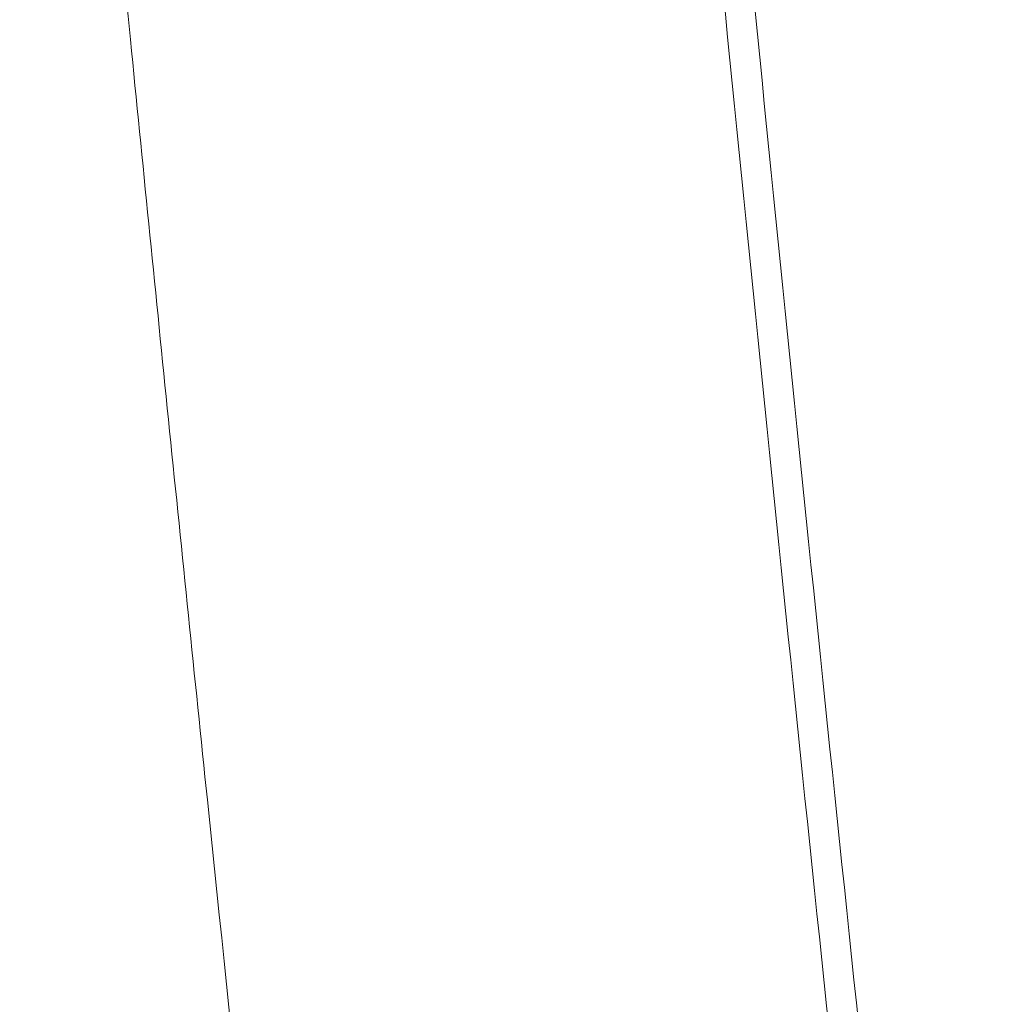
# Model space of a CAD drawing. Header units: millimetres. Extents: x -620 to 6530, y -1325 to 1325.
# Tile 75 of 180: x -70 to -29, y -788 to -747. Entities that reach past the tile are written whole.
import ezdxf

# ---------------------------------------------------------------- set-up
doc = ezdxf.new("R2010")
doc.units = ezdxf.units.MM
doc.layers.add('Plan', color=7, linetype='Continuous', true_color=0xffffff)

msp = doc.modelspace()

# ---------------------------------------------------------------- linework, layer by layer
at = {"layer": 'Plan', "color": 155, "linetype": 'Continuous', "lineweight": 13}
for points, knots in [([(-30.452, -840.809), (-31.032, -835.629), (-31.606, -830.448), (-32.745, -820.085), (-33.309, -814.903), (-34.984, -799.355), (-36.08, -788.988), (-39.303, -757.88), (-43.43, -716.387), (-47.22, -674.862), (-49.937, -643.706), (-50.821, -633.319), (-52.117, -617.735), (-52.543, -612.539), (-53.386, -602.148), (-53.802, -596.952), (-55.857, -570.971), (-58.977, -529.389), (-63.156, -466.983), (-65.608, -425.355), (-67.892, -383.717), (-68.949, -362.893), (-69.923, -342.065)], [0, 0, 0, 0, 0.03125, 0.03125, 0.0625, 0.0625, 0.125, 0.125, 0.25, 0.375, 0.375, 0.4375, 0.4375, 0.46875, 0.46875, 0.5, 0.5, 0.625, 0.75, 0.875, 0.875, 1, 1, 1, 1]), ([(-68.662, -342.009), (-67.689, -362.834), (-66.632, -383.654), (-64.348, -425.286), (-61.897, -466.906), (-57.719, -529.303), (-54.599, -570.877), (-52.545, -596.854), (-52.129, -602.049), (-51.286, -612.439), (-50.859, -617.633), (-49.564, -633.215), (-48.68, -643.6), (-45.963, -674.751), (-42.174, -716.269), (-38.048, -757.756), (-34.825, -788.858), (-33.73, -799.224), (-32.054, -814.769), (-31.491, -819.95), (-30.352, -830.311), (-29.778, -835.491), (-29.198, -840.671)], [0, 0, 0, 0, 0.125, 0.125, 0.25, 0.375, 0.5, 0.5, 0.53125, 0.53125, 0.5625, 0.5625, 0.625, 0.625, 0.75, 0.875, 0.875, 0.9375, 0.9375, 0.96875, 0.96875, 1, 1, 1, 1])]:
    msp.add_open_spline(points, degree=3, knots=knots, dxfattribs=at)
at = {"layer": 'Plan', "color": 155, "linetype": 'Continuous', "lineweight": 18}
msp.add_open_spline([(-94.994, -342.666), (-94.023, -363.468), (-91.912, -405.061), (-88.245, -467.421), (-85.468, -508.975), (-83.629, -534.94), (-83.256, -540.132), (-82.499, -550.517), (-82.116, -555.709), (-80.95, -571.283), (-80.152, -581.665), (-77.696, -612.803), (-74.256, -654.306), (-70.483, -695.78), (-67.528, -726.875), (-66.521, -737.238), (-64.98, -752.78), (-64.462, -757.961), (-63.413, -768.32), (-61.825, -783.857), (-60.189, -799.39), (-57.965, -820.095), (-56.832, -830.445), (-55.677, -840.793)], degree=3, knots=[0, 0, 0, 0, 0.125, 0.25, 0.375, 0.375, 0.40625, 0.40625, 0.4375, 0.4375, 0.5, 0.5, 0.625, 0.75, 0.75, 0.8125, 0.8125, 0.84375, 0.84375, 0.875, 0.9375, 0.9375, 1, 1, 1, 1], dxfattribs=at)

doc.saveas('drawing.dxf')
